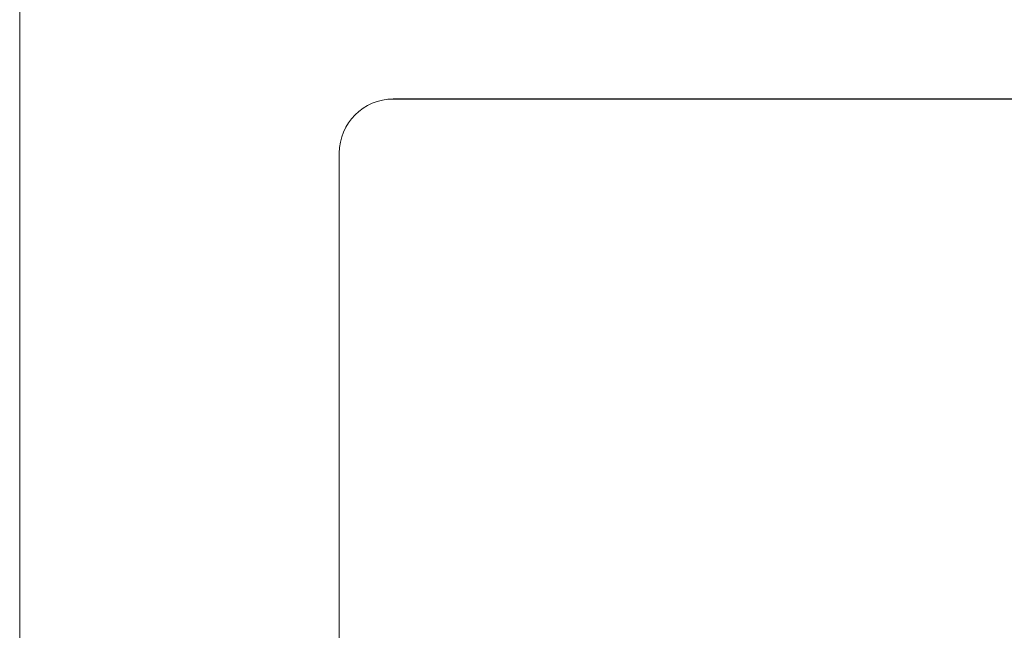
# Model space of a CAD drawing. Header units: inches. Extents: x 1 to 669, y 0 to 417.
# Tile 77 of 256: x 81.85 to 83.55, y 288.17 to 289.23. Entities that reach past the tile are written whole.
import ezdxf

# ---------------------------------------------------------------- set-up
doc = ezdxf.new("R2010")
doc.units = ezdxf.units.IN
doc.header["$LTSCALE"] = 12
doc.header["$MEASUREMENT"] = 0
doc.layers.get('0').update_dxf_attribs({"linetype": 'CONTINUOUS'})
doc.layers.add('X', color=1, linetype='CONTINUOUS')

# ---------------------------------------------------------------- blocks, each defined once
blk = doc.blocks.new('GASTRAIN')
at = {"layer": 'X', "lineweight": 0}
for p, q in [((-41.4211, 307.3951), (-41.4211, 298.5756)), ((-40.7746, 306.9467), (-38.2708, 306.9467)), ((-40.7746, 306.9466), (-40.7746, 306.9467)), ((-40.7746, 306.9466), (-38.2708, 306.9466)), ((-40.8681, 301.5839), (-40.8681, 306.8532)), ((-40.8681, 306.8532), (-40.8681, 306.8532))]:
    blk.add_line(p, q, dxfattribs=at)
blk.add_ellipse((-40.7746, 306.8532), major_axis=(-0.0934, 0), ratio=0.999998, start_param=-1.570796, end_param=0, dxfattribs=at)
at = {"layer": 'X', "lineweight": 0, "extrusion": (0, 0, -1)}
blk.add_ellipse((-40.7746, 306.8532), major_axis=(-0.0934, 0), ratio=0.999998, start_param=0, end_param=1.570796, dxfattribs=at)

msp = doc.modelspace()

# ---------------------------------------------------------------- block references
msp.add_blockref('GASTRAIN', (123.26937, -17.85695))

doc.saveas('drawing.dxf')
